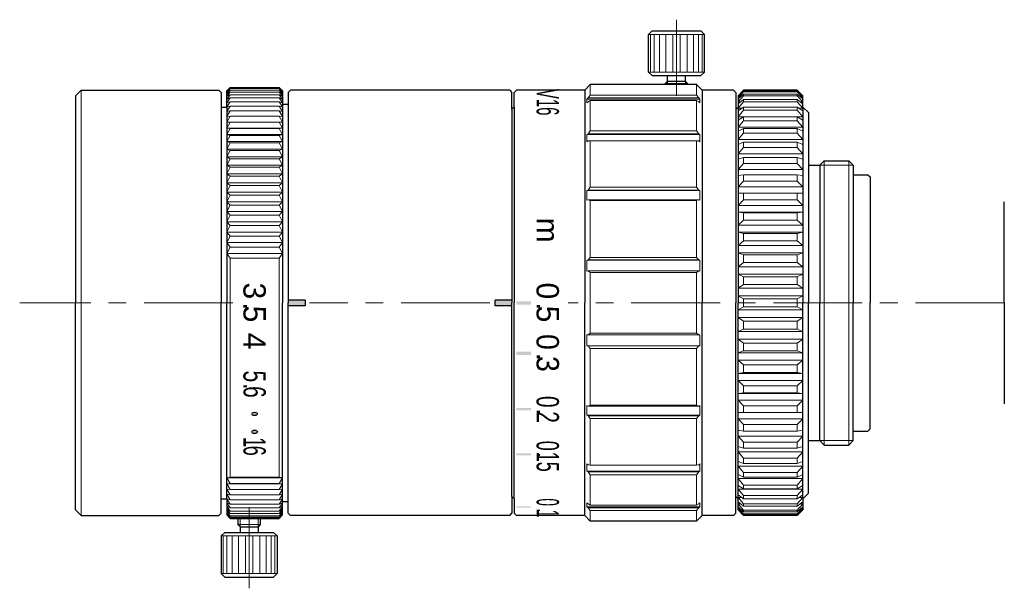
# Model space of a CAD drawing. Header units: millimetres. Extents: x -44 to 44, y 274.5 to 325.3.
import ezdxf
from ezdxf.enums import TextEntityAlignment as Align

# ---------------------------------------------------------------- set-up
doc = ezdxf.new("R2010")
doc.units = ezdxf.units.MM
doc.header["$LTSCALE"] = 0.25
doc.linetypes.add('CENTER', pattern=[50.8, 31.75, -6.35, 6.35, -6.35])
for name, color, linetype, lineweight in [('01_中心線', 1, 'CENTER', 20), ('03_寸法・文字', 50, 'Continuous', 20), ('iris＆image_circle', 7, 'Continuous', 30), ('画層1', 7, 'Continuous', 30)]:
    doc.layers.add(name, color=color, linetype=linetype, lineweight=lineweight)
doc.styles.add('VS Standard', font='txt', dxfattribs={"height": 3})

msp = doc.modelspace()

# ---------------------------------------------------------------- hatches: boundary and pattern name
at = {"layer": '03_寸法・文字'}
h = msp.add_hatch(color=256, dxfattribs=at)
h.dxf.hatch_style = 1
h.paths.add_polyline_path([(-18.5, 299.75), (-18.5, 300.25), (-20, 300.25), (-20, 299.75)])
h = msp.add_hatch(color=256, dxfattribs=at)
h.dxf.hatch_style = 1
h.paths.add_polyline_path([(0, 299.75), (0, 300.25), (-1.5, 300.25), (-1.5, 299.75)])
h = msp.add_hatch(color=256, dxfattribs=at)
h.dxf.hatch_style = 1
h.paths.add_polyline_path([(1.7, 299.85), (1.7, 300.15), (0.4, 300.15), (0.4, 299.85)])
h = msp.add_hatch(color=256, dxfattribs=at)
h.dxf.hatch_style = 1
h.paths.add_polyline_path([(1.7, 295.337), (1.7, 295.637), (0.4, 295.637), (0.4, 295.337)])
h = msp.add_hatch(color=256, dxfattribs=at)
h.dxf.hatch_style = 1
h.paths.add_polyline_path([(1.7, 290.39), (1.7, 290.595), (0.4, 290.595), (0.4, 290.39)])
h = msp.add_hatch(color=256, dxfattribs=at)
h.dxf.hatch_style = 1
h.paths.add_polyline_path([(1.7, 286.384), (1.7, 286.568), (0.4, 286.568), (0.4, 286.384)])
h = msp.add_hatch(color=256, dxfattribs=at)
h.dxf.hatch_style = 1
h.paths.add_polyline_path([(1.7, 281.715), (1.7, 281.809), (0.4, 281.809), (0.4, 281.715)])
at = {"layer": '画層1'}
h = msp.add_hatch(color=256, dxfattribs=at)
h.dxf.hatch_style = 1
edge = h.paths.add_edge_path()
edge.add_ellipse((-23.004, 290.077), major_axis=(-0.252, 0), ratio=0.599996, start_angle=0, end_angle=360)
edge = h.paths.add_edge_path()
edge.add_ellipse((-23.004, 288.475), major_axis=(-0.252, 0), ratio=0.599996, start_angle=0, end_angle=360)

# ---------------------------------------------------------------- linework, layer by layer
at = {"layer": '01_中心線'}
for p, q in [((14.7, 325.3), (14.7, 318.5)), ((-24.945, 300), (-44, 300)), ((-1.975, 300), (-18.093, 300)), ((44, 300), (5.02, 300)), ((43.5, 300), (43.5, 300)), ((43.5, 300), (43.5, 300)), ((43.5, 300), (43.5, 300)), ((43.5, 300), (43.5, 300)), ((43.5, 300), (43.5, 300)), ((-23.5, 274.5), (-23.5, 281.75))]:
    msp.add_line(p, q, dxfattribs=at)
at = {"layer": 'iris＆image_circle'}
for q in [(44, 309.031), (44, 290.969)]:
    msp.add_line((44, 300), q, dxfattribs=at)
at = {"layer": '画層1'}
for p, q in [((12.525, 324.3), (12.2, 323.975)), ((12.2, 320.625), (12.2, 323.975)), ((12.525, 324.3), (16.875, 324.3)), ((16.875, 324.3), (17.2, 323.975)), ((17.2, 320.625), (17.2, 323.975)), ((12.525, 320.3), (12.2, 320.625)), ((16.875, 320.3), (17.2, 320.625)), ((6.5, 319), (7, 319.5)), ((16.5, 319.5), (7, 319.5)), ((12.525, 320.3), (16.875, 320.3)), ((13.9, 319.8), (13.7, 319.6)), ((13.7, 319.5), (13.7, 319.6)), ((13.9, 319.8), (13.9, 320.3)), ((13.9, 319.8), (15.5, 319.8)), ((15.5, 319.8), (15.5, 320.3)), ((15.7, 319.6), (15.5, 319.8)), ((15.7, 319.5), (15.7, 319.6)), ((17, 319), (16.5, 319.5)), ((-39, 318.5), (-38.5, 319)), ((-38.5, 319), (-26.2, 319)), ((-26.2, 319), (-26, 318.8)), ((-26, 318.8), (-26, 317.5)), ((-25.5, 318.95), (-25.2, 319.25)), ((-25.5, 317.5), (-25.5, 318.95)), ((-25.2, 319.25), (-20.8, 319.25)), ((-20.8, 319.25), (-20.5, 318.95)), ((-20.5, 318.95), (-20.5, 317.75)), ((-19.8, 319), (-20, 318.8)), ((-20, 318.8), (-20, 317.75)), ((-0.2, 319), (-19.8, 319)), ((-0.2, 319), (0, 318.8)), ((0, 317.3), (0, 318.8)), ((0.2, 318.8), (0.4, 319)), ((0.2, 317.5), (0.2, 318.8)), ((6.5, 319), (0.4, 319)), ((6.5, 319), (6.5, 300)), ((19.8, 319), (17, 319)), ((17, 319), (17, 300)), ((19.8, 319), (20, 318.8)), ((20, 318.8), (20, 317.3)), ((20.2, 318.5), (20.7, 319)), ((25.5, 319), (20.7, 319)), ((26, 318.5), (25.5, 319)), ((-39, 318.5), (-39, 300)), ((-20.5, 317.75), (-20, 317.75)), ((-20.5, 317.75), (-20.5, 300)), ((-20, 317.75), (-20, 300)), ((20.2, 318.5), (20.2, 317.5)), ((26, 317.5), (26, 318.5)), ((-26, 317.5), (-25.5, 317.5)), ((-26, 317.5), (-26, 300)), ((-25.5, 317.5), (-25.5, 300)), ((0.2, 317.5), (0, 317.3)), ((0, 317.3), (0, 300)), ((0.2, 317.5), (0.2, 300)), ((20, 317.3), (20.2, 317.5)), ((20, 317.3), (20, 300)), ((20.2, 317.5), (20.2, 317.5)), ((20.2, 317.5), (20.2, 300)), ((26.5, 317), (26, 317.5)), ((26, 317.5), (26, 300)), ((26.5, 317), (26.5, 312.303)), ((27.5, 312.303), (27.897, 312.7)), ((27.897, 312.7), (30.103, 312.7)), ((30.5, 312.303), (30.103, 312.7)), ((26.5, 312.303), (27.5, 312.303)), ((26.5, 312.303), (26.5, 300)), ((27.5, 312.303), (27.5, 300)), ((30.5, 312.303), (30.5, 311.45)), ((30.5, 311.45), (30.5, 300)), ((30.5, 311.45), (31.8, 311.45)), ((31.8, 311.45), (32, 311.25)), ((32, 311.25), (32, 300)), ((-18.5, 300.25), (-20, 300.25)), ((-18.5, 300.25), (-18.5, 299.75)), ((-1.5, 299.75), (-1.5, 300.25)), ((0, 300.25), (-1.5, 300.25)), ((-39, 281.5), (-39, 300)), ((-26, 282.5), (-26, 300)), ((-25.5, 282.5), (-25.5, 300)), ((-20.5, 282.25), (-20.5, 300)), ((-20, 282.25), (-20, 300)), ((-18.5, 299.75), (-20, 299.75)), ((0, 299.75), (-1.5, 299.75)), ((0, 282.7), (0, 300)), ((0.2, 282.5), (0.2, 300)), ((6.5, 281), (6.5, 300)), ((17, 281), (17, 300)), ((20, 282.7), (20, 300)), ((20.2, 282.5), (20.2, 300)), ((26, 282.5), (26, 300)), ((26.5, 287.697), (26.5, 300)), ((27.5, 287.697), (27.5, 300)), ((30.5, 288.55), (30.5, 300)), ((32, 288.75), (32, 300)), ((31.8, 288.55), (32, 288.75)), ((30.5, 287.697), (30.5, 288.55)), ((30.5, 288.55), (31.8, 288.55)), ((26.5, 283), (26.5, 287.697)), ((26.5, 287.697), (27.5, 287.697)), ((27.5, 287.697), (27.897, 287.3)), ((27.897, 287.3), (30.103, 287.3)), ((30.5, 287.697), (30.103, 287.3)), ((-26, 281.2), (-26, 282.5)), ((-26, 282.5), (-25.5, 282.5)), ((-25.5, 282.5), (-25.5, 281.05)), ((0.2, 282.5), (0, 282.7)), ((0, 282.7), (0, 281.2)), ((0.2, 282.5), (0.2, 281.2)), ((20, 282.7), (20.2, 282.5)), ((20, 281.2), (20, 282.7)), ((20.2, 281.5), (20.2, 282.5)), ((20.2, 282.5), (20.2, 282.5)), ((26.5, 283), (26, 282.5)), ((26, 282.5), (26, 281.5)), ((-20.5, 281.05), (-20.5, 282.25)), ((-20.5, 282.25), (-20, 282.25)), ((-20, 281.2), (-20, 282.25)), ((-39, 281.5), (-38.5, 281)), ((-38.5, 281), (-26.2, 281)), ((-26.2, 281), (-26, 281.2)), ((-25.5, 281.05), (-25.2, 280.75)), ((-25.2, 280.75), (-20.8, 280.75)), ((-24.5, 280.75), (-24.5, 280.2)), ((-22.5, 280.75), (-22.5, 280.2)), ((-20.8, 280.75), (-20.5, 281.05)), ((-19.8, 281), (-20, 281.2)), ((-0.2, 281), (-19.8, 281)), ((-0.2, 281), (0, 281.2)), ((0.2, 281.2), (0.4, 281)), ((6.5, 281), (0.4, 281)), ((6.5, 281), (7, 280.5)), ((17, 281), (16.5, 280.5)), ((19.8, 281), (17, 281)), ((19.8, 281), (20, 281.2)), ((20.2, 281.5), (20.7, 281)), ((25.5, 281), (20.7, 281)), ((26, 281.5), (25.5, 281)), ((-24.3, 280), (-24.5, 280.2)), ((-24.3, 280), (-24.3, 279.5)), ((-24.3, 280), (-22.7, 280)), ((-22.5, 280.2), (-22.7, 280)), ((-22.7, 280), (-22.7, 279.5)), ((16.5, 280.5), (7, 280.5)), ((-25.675, 279.5), (-26, 279.175)), ((-26, 279.175), (-26, 275.825)), ((-25.675, 279.5), (-21.325, 279.5)), ((-21.325, 279.5), (-21, 279.175)), ((-21, 279.175), (-21, 275.825)), ((-25.675, 275.5), (-26, 275.825)), ((-25.675, 275.5), (-21.325, 275.5)), ((-21.325, 275.5), (-21, 275.825))]:
    msp.add_line(p, q, dxfattribs=at)
at = {"layer": '画層1', "lineweight": 9}
for p, q in [((12.2, 323.975), (17.2, 323.975)), ((12.39, 323.975), (12.39, 320.625)), ((12.717, 323.975), (12.717, 320.625)), ((13.178, 323.975), (13.178, 320.625)), ((13.743, 323.975), (13.743, 320.625)), ((14.374, 323.975), (14.374, 320.625)), ((15.026, 323.975), (15.026, 320.625)), ((15.657, 323.975), (15.657, 320.625)), ((16.222, 323.975), (16.222, 320.625)), ((16.683, 323.975), (16.683, 320.625)), ((17.01, 323.975), (17.01, 320.625)), ((12.2, 320.625), (17.2, 320.625)), ((7, 318.548), (7, 319.5)), ((13.7, 319.6), (15.7, 319.6)), ((16.5, 318.548), (16.5, 319.5)), ((-25.5, 318.944), (-25.2, 319.25)), ((-25.5, 318.892), (-25.2, 319.224)), ((-25.2, 319.224), (-25.5, 318.944)), ((-25.5, 318.788), (-25.2, 319.145)), ((-25.2, 319.145), (-25.5, 318.892)), ((-25.5, 318.633), (-25.2, 319.013)), ((-25.2, 319.013), (-25.5, 318.788)), ((-25.5, 318.426), (-25.2, 318.829)), ((-25.2, 318.829), (-25.5, 318.633)), ((-25.5, 318.17), (-25.2, 318.594)), ((-25.2, 318.594), (-25.5, 318.426)), ((-20.8, 319.224), (-25.2, 319.224)), ((-20.8, 319.145), (-25.2, 319.145)), ((-20.8, 319.013), (-25.2, 319.013)), ((-20.8, 318.829), (-25.2, 318.829)), ((-20.8, 318.594), (-25.2, 318.594)), ((-20.5, 318.944), (-20.8, 319.25)), ((-20.5, 318.892), (-20.8, 319.224)), ((-20.8, 319.224), (-20.5, 318.944)), ((-20.5, 318.788), (-20.8, 319.145)), ((-20.8, 319.145), (-20.5, 318.892)), ((-20.5, 318.633), (-20.8, 319.013)), ((-20.8, 319.013), (-20.5, 318.788)), ((-20.5, 318.426), (-20.8, 318.829)), ((-20.8, 318.829), (-20.5, 318.633)), ((-20.5, 318.17), (-20.8, 318.594)), ((-20.8, 318.594), (-20.5, 318.426)), ((20.7, 318.93), (20.2, 318.454)), ((20.7, 318.856), (20.2, 318.322)), ((20.7, 318.655), (20.2, 318.216)), ((20.7, 318.93), (20.7, 318.856)), ((20.7, 318.93), (25.5, 318.93)), ((20.7, 318.856), (25.5, 318.856)), ((20.7, 318.655), (20.7, 318.508)), ((20.7, 318.655), (25.5, 318.655)), ((25.5, 318.93), (25.5, 318.856)), ((25.5, 318.93), (26, 318.454)), ((25.5, 318.856), (26, 318.322)), ((25.5, 318.655), (25.5, 318.508)), ((25.5, 318.655), (26, 318.216)), ((-25.5, 317.863), (-25.2, 318.308)), ((-25.2, 318.308), (-25.5, 318.17)), ((-25.5, 317.508), (-25.2, 317.971)), ((-25.2, 317.971), (-25.5, 317.863)), ((-20.8, 318.308), (-25.2, 318.308)), ((-20.8, 317.971), (-25.2, 317.971)), ((-20.5, 317.863), (-20.8, 318.308)), ((-20.8, 318.308), (-20.5, 318.17)), ((-20.5, 317.508), (-20.8, 317.971)), ((-20.8, 317.971), (-20.5, 317.863)), ((6.8, 318.307), (6.7, 318.213)), ((16.8, 318.213), (6.7, 318.213)), ((6.7, 317.871), (6.7, 318.213)), ((6.8, 317.965), (6.7, 317.871)), ((7, 318.548), (6.8, 318.307)), ((16.7, 318.307), (6.8, 318.307)), ((7, 318.077), (6.8, 317.965)), ((16.5, 318.548), (7, 318.548)), ((16.5, 318.077), (7, 318.077)), ((7, 315.371), (7, 318.077)), ((16.5, 318.548), (16.7, 318.307)), ((16.5, 315.371), (16.5, 318.077)), ((16.5, 318.077), (16.7, 317.965)), ((16.7, 318.307), (16.8, 318.213)), ((16.7, 317.965), (16.8, 317.871)), ((16.8, 317.871), (16.8, 318.213)), ((20.7, 318.508), (20.2, 317.955)), ((20.2, 318.322), (20.321, 318.322)), ((20.7, 318.176), (20.2, 317.779)), ((20.7, 317.958), (20.2, 317.39)), ((20.2, 317.955), (20.421, 317.955)), ((20.7, 318.508), (25.5, 318.508)), ((20.7, 318.176), (20.7, 317.958)), ((20.7, 318.176), (25.5, 318.176)), ((20.7, 317.958), (25.5, 317.958)), ((25.5, 318.508), (26, 317.955)), ((25.5, 318.176), (25.5, 317.958)), ((25.5, 318.176), (26, 317.779)), ((25.5, 317.958), (26, 317.39)), ((26, 317.955), (25.779, 317.955)), ((26, 318.322), (25.879, 318.322)), ((-25.5, 317.104), (-25.2, 317.586)), ((-25.2, 317.586), (-25.5, 317.508)), ((-25.5, 316.654), (-25.2, 317.152)), ((-25.2, 317.152), (-25.5, 317.104)), ((-20.8, 317.586), (-25.2, 317.586)), ((-20.8, 317.152), (-25.2, 317.152)), ((-20.5, 317.104), (-20.8, 317.586)), ((-20.8, 317.586), (-20.5, 317.508)), ((-20.5, 316.654), (-20.8, 317.152)), ((-20.8, 317.152), (-20.5, 317.104)), ((20.7, 317.498), (20.2, 317.147)), ((20.2, 317.39), (20.546, 317.39)), ((20.7, 317.211), (20.2, 316.635)), ((20.7, 317.498), (20.7, 317.211)), ((20.7, 317.498), (25.5, 317.498)), ((20.7, 317.211), (25.5, 317.211)), ((25.5, 317.498), (25.5, 317.211)), ((25.5, 317.498), (26, 317.147)), ((25.5, 317.211), (26, 316.635)), ((26, 317.39), (25.654, 317.39)), ((-25.5, 316.158), (-25.2, 316.671)), ((-25.2, 316.671), (-25.5, 316.654)), ((-20.5, 316.158), (-25.5, 316.158)), ((-25.2, 316.144), (-25.5, 316.158)), ((-25.5, 315.617), (-25.2, 316.144)), ((-20.8, 316.671), (-25.2, 316.671)), ((-20.8, 316.144), (-25.2, 316.144)), ((-20.5, 316.158), (-20.8, 316.671)), ((-20.8, 316.671), (-20.5, 316.654)), ((-20.8, 316.144), (-20.5, 316.158)), ((-20.5, 315.617), (-20.8, 316.144)), ((26, 316.635), (20.2, 316.635)), ((20.7, 316.628), (20.2, 316.327)), ((20.7, 316.275), (20.2, 315.698)), ((20.7, 316.628), (25.5, 316.628)), ((20.7, 316.628), (20.7, 316.275)), ((20.7, 316.275), (25.5, 316.275)), ((25.5, 316.628), (25.5, 316.275)), ((25.5, 316.628), (26, 316.327)), ((25.5, 316.275), (26, 315.698)), ((-20.5, 315.617), (-25.5, 315.617)), ((-25.2, 315.574), (-25.5, 315.617)), ((-25.5, 315.034), (-25.2, 315.574)), ((-20.8, 315.574), (-25.2, 315.574)), ((-20.8, 315.574), (-20.5, 315.617)), ((-20.5, 315.034), (-20.8, 315.574)), ((6.8, 315.106), (6.7, 315.029)), ((7, 315.371), (6.8, 315.106)), ((16.7, 315.106), (6.8, 315.106)), ((16.5, 315.371), (7, 315.371)), ((16.5, 315.371), (16.7, 315.106)), ((16.7, 315.106), (16.8, 315.029)), ((26, 315.698), (20.2, 315.698)), ((20.7, 315.576), (20.2, 315.328)), ((20.7, 315.161), (20.2, 314.589)), ((20.7, 315.576), (25.5, 315.576)), ((20.7, 315.576), (20.7, 315.161)), ((20.7, 315.161), (25.5, 315.161)), ((25.5, 315.576), (25.5, 315.161)), ((25.5, 315.576), (26, 315.328)), ((25.5, 315.161), (26, 314.589)), ((-20.5, 315.034), (-25.5, 315.034)), ((-25.2, 314.96), (-25.5, 315.034)), ((-25.5, 314.41), (-25.2, 314.96)), ((-20.5, 314.41), (-25.5, 314.41)), ((-25.2, 314.306), (-25.5, 314.41)), ((-25.5, 313.746), (-25.2, 314.306)), ((-20.8, 314.96), (-25.2, 314.96)), ((-20.8, 314.306), (-25.2, 314.306)), ((-20.8, 314.96), (-20.5, 315.034)), ((-20.5, 314.41), (-20.8, 314.96)), ((-20.8, 314.306), (-20.5, 314.41)), ((-20.5, 313.746), (-20.8, 314.306)), ((16.8, 315.029), (6.7, 315.029)), ((6.7, 314.387), (6.7, 315.029)), ((6.8, 314.463), (6.7, 314.387)), ((7, 314.486), (6.8, 314.463)), ((16.5, 314.486), (7, 314.486)), ((7, 310.34), (7, 314.486)), ((16.5, 310.34), (16.5, 314.486)), ((16.5, 314.486), (16.7, 314.463)), ((16.7, 314.463), (16.8, 314.387)), ((16.8, 314.387), (16.8, 315.029)), ((26, 314.589), (20.2, 314.589)), ((20.7, 314.354), (20.2, 314.161)), ((20.7, 314.354), (25.5, 314.354)), ((20.7, 314.354), (20.7, 313.881)), ((25.5, 314.354), (25.5, 313.881)), ((25.5, 314.354), (26, 314.161)), ((-20.5, 313.746), (-25.5, 313.746)), ((-25.2, 313.612), (-25.5, 313.746)), ((-25.5, 313.044), (-25.2, 313.612)), ((-20.8, 313.612), (-25.2, 313.612)), ((-20.8, 313.612), (-20.5, 313.746)), ((-20.5, 313.044), (-20.8, 313.612)), ((20.7, 313.881), (20.2, 313.319)), ((26, 313.319), (20.2, 313.319)), ((20.7, 313.881), (25.5, 313.881)), ((25.5, 313.881), (26, 313.319)), ((-20.5, 313.044), (-25.5, 313.044)), ((-25.2, 312.881), (-25.5, 313.044)), ((-25.5, 312.307), (-25.2, 312.881)), ((-20.8, 312.881), (-25.2, 312.881)), ((-20.8, 312.881), (-20.5, 313.044)), ((-20.5, 312.307), (-20.8, 312.881)), ((20.7, 312.974), (20.2, 312.839)), ((20.7, 312.449), (20.2, 311.904)), ((20.7, 312.974), (25.5, 312.974)), ((20.7, 312.974), (20.7, 312.449)), ((20.7, 312.449), (25.5, 312.449)), ((25.5, 312.974), (25.5, 312.449)), ((25.5, 312.974), (26, 312.839)), ((25.5, 312.449), (26, 311.904)), ((27.897, 312.7), (27.897, 300)), ((30.103, 312.7), (30.103, 300)), ((-20.5, 312.307), (-25.5, 312.307)), ((-25.2, 312.115), (-25.5, 312.307)), ((-25.5, 311.536), (-25.2, 312.115)), ((-20.5, 311.536), (-25.5, 311.536)), ((-25.2, 311.315), (-25.5, 311.536)), ((-20.8, 312.115), (-25.2, 312.115)), ((-20.8, 312.115), (-20.5, 312.307)), ((-20.5, 311.536), (-20.8, 312.115)), ((-20.8, 311.315), (-20.5, 311.536)), ((26, 311.904), (20.2, 311.904)), ((27.5, 312.303), (30.5, 312.303)), ((-25.5, 310.733), (-25.2, 311.315)), ((-20.5, 310.733), (-25.5, 310.733)), ((-25.2, 310.484), (-25.5, 310.733)), ((-20.8, 311.315), (-25.2, 311.315)), ((-20.5, 310.733), (-20.8, 311.315)), ((-20.8, 310.484), (-20.5, 310.733)), ((20.7, 311.452), (20.2, 311.377)), ((20.7, 310.88), (20.2, 310.359)), ((20.7, 311.452), (25.5, 311.452)), ((20.7, 311.452), (20.7, 310.88)), ((20.7, 310.88), (25.5, 310.88)), ((25.5, 311.452), (25.5, 310.88)), ((25.5, 311.452), (26, 311.377)), ((25.5, 310.88), (26, 310.359)), ((-25.5, 309.901), (-25.2, 310.484)), ((-20.5, 309.901), (-25.5, 309.901)), ((-25.2, 309.625), (-25.5, 309.901)), ((-20.8, 310.484), (-25.2, 310.484)), ((-20.5, 309.901), (-20.8, 310.484)), ((-20.8, 309.625), (-20.5, 309.901)), ((6.8, 310.083), (6.7, 310.033)), ((16.8, 310.033), (6.7, 310.033)), ((6.7, 309.167), (6.7, 310.033)), ((7, 310.34), (6.8, 310.083)), ((16.7, 310.083), (6.8, 310.083)), ((16.5, 310.34), (7, 310.34)), ((16.5, 310.34), (16.7, 310.083)), ((16.7, 310.083), (16.8, 310.033)), ((16.8, 309.167), (16.8, 310.033)), ((26, 310.359), (20.2, 310.359)), ((20.7, 309.804), (20.2, 309.789)), ((20.7, 309.804), (25.5, 309.804)), ((20.7, 309.804), (20.7, 309.192)), ((25.5, 309.804), (25.5, 309.192)), ((25.5, 309.804), (26, 309.789)), ((-25.5, 309.042), (-25.2, 309.625)), ((-20.5, 309.042), (-25.5, 309.042)), ((-25.2, 308.74), (-25.5, 309.042)), ((-20.8, 309.625), (-25.2, 309.625)), ((-20.5, 309.042), (-20.8, 309.625)), ((-20.8, 308.74), (-20.5, 309.042)), ((6.8, 309.217), (6.7, 309.167)), ((16.7, 309.217), (6.8, 309.217)), ((7, 309.148), (6.8, 309.217)), ((16.5, 309.148), (7, 309.148)), ((7, 304.061), (7, 309.148)), ((16.5, 309.148), (16.7, 309.217)), ((16.5, 304.061), (16.5, 309.148)), ((16.7, 309.217), (16.8, 309.167)), ((20.7, 309.192), (20.2, 308.7)), ((20.7, 309.192), (25.5, 309.192)), ((25.5, 309.192), (26, 308.7)), ((-25.5, 308.158), (-25.2, 308.74)), ((-20.5, 308.158), (-25.5, 308.158)), ((-25.2, 307.83), (-25.5, 308.158)), ((-20.8, 308.74), (-25.2, 308.74)), ((-20.5, 308.158), (-20.8, 308.74)), ((-20.8, 307.83), (-20.5, 308.158)), ((26, 308.7), (20.2, 308.7)), ((26, 308.095), (20.2, 308.095)), ((20.7, 308.049), (20.2, 308.095)), ((20.7, 308.049), (25.5, 308.049)), ((20.7, 308.049), (20.7, 307.404)), ((25.5, 308.049), (26, 308.095)), ((25.5, 308.049), (25.5, 307.404)), ((-25.5, 307.253), (-25.2, 307.83)), ((-20.5, 307.253), (-25.5, 307.253)), ((-25.2, 306.899), (-25.5, 307.253)), ((-20.8, 307.83), (-25.2, 307.83)), ((-20.5, 307.253), (-20.8, 307.83)), ((-20.8, 306.899), (-20.5, 307.253)), ((20.7, 307.404), (20.2, 306.946)), ((20.7, 307.404), (25.5, 307.404)), ((25.5, 307.404), (26, 306.946)), ((-25.5, 306.326), (-25.2, 306.899)), ((-20.5, 306.326), (-25.5, 306.326)), ((-25.2, 305.949), (-25.5, 306.326)), ((-20.8, 306.899), (-25.2, 306.899)), ((-20.5, 306.326), (-20.8, 306.899)), ((-20.8, 305.949), (-20.5, 306.326)), ((26, 306.946), (20.2, 306.946)), ((26, 306.312), (20.2, 306.312)), ((20.7, 306.206), (20.2, 306.312)), ((25.5, 306.206), (26, 306.312)), ((-25.5, 305.382), (-25.2, 305.949)), ((-20.5, 305.382), (-25.5, 305.382)), ((-25.2, 304.983), (-25.5, 305.382)), ((-20.8, 305.949), (-25.2, 305.949)), ((-20.5, 305.382), (-20.8, 305.949)), ((-20.8, 304.983), (-20.5, 305.382)), ((20.7, 305.534), (20.2, 305.115)), ((20.7, 306.206), (25.5, 306.206)), ((20.7, 306.206), (20.7, 305.534)), ((20.7, 305.534), (25.5, 305.534)), ((25.5, 306.206), (25.5, 305.534)), ((25.5, 305.534), (26, 305.115)), ((-25.5, 304.424), (-25.2, 304.983)), ((-20.8, 304.983), (-25.2, 304.983)), ((-20.5, 304.424), (-20.8, 304.983)), ((26, 305.115), (20.2, 305.115)), ((-20.5, 304.424), (-25.5, 304.424)), ((-25.2, 304.003), (-25.5, 304.424)), ((-20.8, 304.003), (-25.2, 304.003)), ((-25.2, 304.003), (-25.2, 284.426)), ((-20.8, 304.003), (-20.5, 304.424)), ((-20.8, 304.003), (-20.8, 284.426)), ((6.8, 303.844), (6.7, 303.826)), ((16.8, 303.826), (6.7, 303.826)), ((6.7, 302.842), (6.7, 303.826)), ((7, 304.061), (6.8, 303.844)), ((16.7, 303.844), (6.8, 303.844)), ((16.5, 304.061), (7, 304.061)), ((16.5, 304.061), (16.7, 303.844)), ((16.7, 303.844), (16.8, 303.826)), ((16.8, 302.842), (16.8, 303.826)), ((26, 304.459), (20.2, 304.459)), ((20.7, 304.295), (20.2, 304.459)), ((20.7, 303.604), (20.2, 303.229)), ((20.7, 304.295), (25.5, 304.295)), ((20.7, 304.295), (20.7, 303.604)), ((20.7, 303.604), (25.5, 303.604)), ((25.5, 304.295), (26, 304.459)), ((25.5, 304.295), (25.5, 303.604)), ((25.5, 303.604), (26, 303.229)), ((6.8, 302.859), (6.7, 302.842)), ((16.7, 302.859), (6.8, 302.859)), ((7, 302.707), (6.8, 302.859)), ((16.5, 302.707), (16.7, 302.859)), ((16.7, 302.859), (16.8, 302.842)), ((26, 303.229), (20.2, 303.229)), ((16.5, 302.707), (7, 302.707)), ((7, 300), (7, 302.707)), ((16.5, 300), (16.5, 302.707)), ((26, 302.558), (20.2, 302.558)), ((20.7, 302.337), (20.2, 302.558)), ((20.7, 302.337), (25.5, 302.337)), ((20.7, 302.337), (20.7, 301.634)), ((25.5, 302.337), (26, 302.558)), ((25.5, 302.337), (25.5, 301.634)), ((20.7, 301.634), (20.2, 301.307)), ((26, 301.307), (20.2, 301.307)), ((20.7, 301.634), (25.5, 301.634)), ((25.5, 301.634), (26, 301.307)), ((26, 300.629), (20.2, 300.629)), ((20.7, 300.353), (20.2, 300.629)), ((20.7, 300.353), (25.5, 300.353)), ((20.7, 300.353), (20.7, 300)), ((25.5, 300.353), (26, 300.629)), ((25.5, 300.353), (25.5, 300)), ((7, 300), (7, 297.293)), ((16.5, 300), (16.5, 297.293)), ((20.7, 299.647), (20.2, 299.371)), ((26, 299.371), (20.2, 299.371)), ((20.7, 299.647), (20.7, 300)), ((20.7, 299.647), (25.5, 299.647)), ((25.5, 299.647), (25.5, 300)), ((25.5, 299.647), (26, 299.371)), ((27.897, 287.3), (27.897, 300)), ((30.103, 287.3), (30.103, 300)), ((26, 298.693), (20.2, 298.693)), ((20.7, 298.366), (20.2, 298.693)), ((20.7, 298.366), (25.5, 298.366)), ((20.7, 297.663), (20.7, 298.366)), ((25.5, 298.366), (26, 298.693)), ((25.5, 297.663), (25.5, 298.366)), ((20.7, 297.663), (20.2, 297.442)), ((26, 297.442), (20.2, 297.442)), ((20.7, 297.663), (25.5, 297.663)), ((25.5, 297.663), (26, 297.442)), ((6.7, 297.158), (6.7, 296.174)), ((6.8, 297.141), (6.7, 297.158)), ((7, 297.293), (6.8, 297.141)), ((16.7, 297.141), (6.8, 297.141)), ((16.5, 297.293), (7, 297.293)), ((16.5, 297.293), (16.7, 297.141)), ((16.7, 297.141), (16.8, 297.158)), ((16.8, 297.158), (16.8, 296.174)), ((26, 296.771), (20.2, 296.771)), ((20.7, 296.396), (20.2, 296.771)), ((25.5, 296.396), (26, 296.771)), ((16.8, 296.174), (6.7, 296.174)), ((6.8, 296.156), (6.7, 296.174)), ((16.7, 296.156), (6.8, 296.156)), ((7, 295.939), (6.8, 296.156)), ((16.5, 295.939), (7, 295.939)), ((7, 295.939), (7, 290.852)), ((16.5, 295.939), (16.7, 296.156)), ((16.5, 295.939), (16.5, 290.852)), ((16.7, 296.156), (16.8, 296.174)), ((20.7, 295.705), (20.2, 295.541)), ((20.7, 296.396), (25.5, 296.396)), ((20.7, 295.705), (20.7, 296.396)), ((20.7, 295.705), (25.5, 295.705)), ((25.5, 295.705), (25.5, 296.396)), ((25.5, 295.705), (26, 295.541)), ((26, 295.541), (20.2, 295.541)), ((26, 294.885), (20.2, 294.885)), ((20.7, 294.466), (20.2, 294.885)), ((25.5, 294.466), (26, 294.885)), ((20.7, 294.466), (25.5, 294.466)), ((20.7, 293.794), (20.7, 294.466)), ((25.5, 293.794), (25.5, 294.466)), ((20.7, 293.794), (20.2, 293.688)), ((26, 293.688), (20.2, 293.688)), ((26, 293.054), (20.2, 293.054)), ((20.7, 292.596), (20.2, 293.054)), ((20.7, 293.794), (25.5, 293.794)), ((25.5, 293.794), (26, 293.688)), ((25.5, 292.596), (26, 293.054)), ((20.7, 292.596), (25.5, 292.596)), ((20.7, 291.951), (20.7, 292.596)), ((25.5, 291.951), (25.5, 292.596)), ((20.7, 291.951), (20.2, 291.905)), ((26, 291.905), (20.2, 291.905)), ((26, 291.3), (20.2, 291.3)), ((20.7, 290.808), (20.2, 291.3)), ((20.7, 291.951), (25.5, 291.951)), ((25.5, 291.951), (26, 291.905)), ((25.5, 290.808), (26, 291.3)), ((6.7, 290.833), (6.7, 289.967)), ((6.8, 290.783), (6.7, 290.833)), ((7, 290.852), (6.8, 290.783)), ((16.7, 290.783), (6.8, 290.783)), ((16.5, 290.852), (7, 290.852)), ((16.5, 290.852), (16.7, 290.783)), ((16.7, 290.783), (16.8, 290.833)), ((16.8, 290.833), (16.8, 289.967)), ((20.7, 290.808), (25.5, 290.808)), ((20.7, 290.196), (20.7, 290.808)), ((25.5, 290.196), (25.5, 290.808)), ((16.8, 289.967), (6.7, 289.967)), ((6.8, 289.917), (6.7, 289.967)), ((16.7, 289.917), (6.8, 289.917)), ((7, 289.66), (6.8, 289.917)), ((16.5, 289.66), (7, 289.66)), ((7, 289.66), (7, 285.514)), ((16.5, 289.66), (16.7, 289.917)), ((16.5, 289.66), (16.5, 285.514)), ((16.7, 289.917), (16.8, 289.967)), ((20.7, 290.196), (20.2, 290.211)), ((26, 289.641), (20.2, 289.641)), ((20.7, 289.12), (20.2, 289.641)), ((20.7, 290.196), (25.5, 290.196)), ((25.5, 290.196), (26, 290.211)), ((25.5, 289.12), (26, 289.641)), ((20.7, 289.12), (25.5, 289.12)), ((20.7, 288.548), (20.7, 289.12)), ((25.5, 288.548), (25.5, 289.12)), ((20.7, 288.548), (20.2, 288.623)), ((26, 288.096), (20.2, 288.096)), ((20.7, 287.551), (20.2, 288.096)), ((20.7, 288.548), (25.5, 288.548)), ((25.5, 288.548), (26, 288.623)), ((25.5, 287.551), (26, 288.096)), ((20.7, 287.026), (20.2, 287.161)), ((20.7, 287.551), (25.5, 287.551)), ((20.7, 287.026), (20.7, 287.551)), ((20.7, 287.026), (25.5, 287.026)), ((25.5, 287.026), (25.5, 287.551)), ((25.5, 287.026), (26, 287.161)), ((26, 286.681), (20.2, 286.681)), ((20.7, 286.119), (20.2, 286.681)), ((20.7, 286.119), (25.5, 286.119)), ((20.7, 285.646), (20.7, 286.119)), ((25.5, 286.119), (26, 286.681)), ((25.5, 285.646), (25.5, 286.119)), ((6.7, 285.613), (6.7, 284.971)), ((6.8, 285.537), (6.7, 285.613)), ((7, 285.514), (6.8, 285.537)), ((16.5, 285.514), (7, 285.514)), ((16.5, 285.514), (16.7, 285.537)), ((16.7, 285.537), (16.8, 285.613)), ((16.8, 285.613), (16.8, 284.971)), ((20.7, 285.646), (20.2, 285.839)), ((26, 285.411), (20.2, 285.411)), ((20.7, 284.839), (20.2, 285.411)), ((20.7, 285.646), (25.5, 285.646)), ((25.5, 285.646), (26, 285.839)), ((25.5, 284.839), (26, 285.411)), ((-25.2, 284.426), (-25.5, 284.383)), ((-20.5, 284.383), (-25.5, 284.383)), ((-25.5, 284.383), (-25.2, 283.856)), ((-20.8, 284.426), (-25.2, 284.426)), ((-20.8, 284.426), (-20.5, 284.383)), ((-20.5, 284.383), (-20.8, 283.856)), ((16.8, 284.971), (6.7, 284.971)), ((6.8, 284.894), (6.7, 284.971)), ((16.7, 284.894), (6.8, 284.894)), ((7, 284.629), (6.8, 284.894)), ((16.5, 284.629), (7, 284.629)), ((7, 284.629), (7, 281.923)), ((16.5, 284.629), (16.7, 284.894)), ((16.5, 284.629), (16.5, 281.923)), ((16.7, 284.894), (16.8, 284.971)), ((20.7, 284.424), (20.2, 284.672)), ((26, 284.302), (20.2, 284.302)), ((20.7, 283.725), (20.2, 284.302)), ((20.7, 284.839), (25.5, 284.839)), ((20.7, 284.424), (20.7, 284.839)), ((20.7, 284.424), (25.5, 284.424)), ((25.5, 284.424), (25.5, 284.839)), ((25.5, 284.424), (26, 284.672)), ((25.5, 283.725), (26, 284.302)), ((-25.2, 283.856), (-25.5, 283.842)), ((-20.5, 283.842), (-25.5, 283.842)), ((-25.5, 283.842), (-25.2, 283.329)), ((-20.8, 283.856), (-25.2, 283.856)), ((-20.8, 283.856), (-20.5, 283.842)), ((-20.5, 283.842), (-20.8, 283.329)), ((20.7, 283.372), (20.2, 283.673)), ((26, 283.365), (20.2, 283.365)), ((20.7, 282.789), (20.2, 283.365)), ((20.7, 283.725), (25.5, 283.725)), ((20.7, 283.372), (20.7, 283.725)), ((20.7, 283.372), (25.5, 283.372)), ((25.5, 283.372), (25.5, 283.725)), ((25.5, 283.372), (26, 283.673)), ((25.5, 282.789), (26, 283.365)), ((-25.2, 283.329), (-25.5, 283.346)), ((-25.5, 283.346), (-25.2, 282.848)), ((-25.2, 282.848), (-25.5, 282.896)), ((-25.5, 282.896), (-25.2, 282.414)), ((-25.2, 282.414), (-25.5, 282.492)), ((-25.5, 282.492), (-25.2, 282.029)), ((-20.8, 283.329), (-25.2, 283.329)), ((-20.8, 282.848), (-25.2, 282.848)), ((-20.8, 283.329), (-20.5, 283.346)), ((-20.5, 283.346), (-20.8, 282.848)), ((-20.8, 282.848), (-20.5, 282.896)), ((-20.5, 282.896), (-20.8, 282.414)), ((-20.8, 282.414), (-20.5, 282.492)), ((-20.5, 282.492), (-20.8, 282.029)), ((20.7, 282.502), (20.2, 282.853)), ((20.2, 282.61), (20.546, 282.61)), ((20.7, 282.042), (20.2, 282.61)), ((20.7, 282.502), (20.7, 282.789)), ((20.7, 282.789), (25.5, 282.789)), ((20.7, 282.502), (25.5, 282.502)), ((25.5, 282.502), (26, 282.853)), ((25.5, 282.502), (25.5, 282.789)), ((25.5, 282.042), (26, 282.61)), ((26, 282.61), (25.654, 282.61)), ((-25.2, 282.029), (-25.5, 282.137)), ((-25.5, 282.137), (-25.2, 281.692)), ((-25.2, 281.692), (-25.5, 281.83)), ((-25.5, 281.83), (-25.2, 281.406)), ((-20.8, 282.414), (-25.2, 282.414)), ((-20.8, 282.029), (-25.2, 282.029)), ((-20.8, 281.692), (-25.2, 281.692)), ((-20.8, 282.029), (-20.5, 282.137)), ((-20.5, 282.137), (-20.8, 281.692)), ((-20.8, 281.692), (-20.5, 281.83)), ((-20.5, 281.83), (-20.8, 281.406)), ((6.7, 282.129), (6.7, 281.787)), ((6.8, 282.035), (6.7, 282.129)), ((16.8, 281.787), (6.7, 281.787)), ((6.8, 281.693), (6.7, 281.787)), ((7, 281.923), (6.8, 282.035)), ((16.7, 281.693), (6.8, 281.693)), ((7, 281.452), (6.8, 281.693)), ((16.5, 281.923), (7, 281.923)), ((16.5, 281.923), (16.7, 282.035)), ((16.5, 281.452), (16.7, 281.693)), ((16.7, 282.035), (16.8, 282.129)), ((16.7, 281.693), (16.8, 281.787)), ((16.8, 282.129), (16.8, 281.787)), ((20.7, 281.824), (20.2, 282.221)), ((20.2, 282.045), (20.421, 282.045)), ((20.7, 281.492), (20.2, 282.045)), ((20.7, 281.345), (20.2, 281.784)), ((20.2, 281.678), (20.321, 281.678)), ((20.7, 281.144), (20.2, 281.678)), ((20.7, 281.824), (20.7, 282.042)), ((20.7, 282.042), (25.5, 282.042)), ((20.7, 281.824), (25.5, 281.824)), ((25.5, 281.824), (26, 282.221)), ((25.5, 281.492), (26, 282.045)), ((25.5, 281.824), (25.5, 282.042)), ((25.5, 281.345), (26, 281.784)), ((25.5, 281.144), (26, 281.678)), ((26, 282.045), (25.779, 282.045)), ((26, 281.678), (25.879, 281.678)), ((-25.2, 281.406), (-25.5, 281.574)), ((-25.5, 281.574), (-25.2, 281.171)), ((-25.2, 281.171), (-25.5, 281.367)), ((-25.5, 281.367), (-25.2, 280.987)), ((-25.2, 280.987), (-25.5, 281.212)), ((-25.5, 281.212), (-25.2, 280.855)), ((-25.2, 280.855), (-25.5, 281.108)), ((-25.5, 281.108), (-25.2, 280.776)), ((-25.2, 280.776), (-25.5, 281.056)), ((-25.5, 281.056), (-25.2, 280.75)), ((-20.8, 281.406), (-25.2, 281.406)), ((-20.8, 281.171), (-25.2, 281.171)), ((-20.8, 280.987), (-25.2, 280.987)), ((-20.8, 280.855), (-25.2, 280.855)), ((-20.8, 280.776), (-25.2, 280.776)), ((-20.8, 281.406), (-20.5, 281.574)), ((-20.5, 281.574), (-20.8, 281.171)), ((-20.8, 281.171), (-20.5, 281.367)), ((-20.5, 281.367), (-20.8, 280.987)), ((-20.8, 280.987), (-20.5, 281.212)), ((-20.5, 281.212), (-20.8, 280.855)), ((-20.8, 280.855), (-20.5, 281.108)), ((-20.5, 281.108), (-20.8, 280.776)), ((-20.8, 280.776), (-20.5, 281.056)), ((-20.5, 281.056), (-20.8, 280.75)), ((16.5, 281.452), (7, 281.452)), ((7, 281.452), (7, 280.5)), ((16.5, 281.452), (16.5, 280.5)), ((20.7, 281.07), (20.2, 281.546)), ((20.7, 281.345), (20.7, 281.492)), ((20.7, 281.492), (25.5, 281.492)), ((20.7, 281.345), (25.5, 281.345)), ((20.7, 281.07), (20.7, 281.144)), ((20.7, 281.144), (25.5, 281.144)), ((20.7, 281.07), (25.5, 281.07)), ((25.5, 281.07), (26, 281.546)), ((25.5, 281.345), (25.5, 281.492)), ((25.5, 281.07), (25.5, 281.144)), ((-24.5, 280.2), (-22.5, 280.2)), ((-26, 279.175), (-21, 279.175)), ((-25.81, 275.825), (-25.81, 279.175)), ((-25.483, 275.825), (-25.483, 279.175)), ((-25.022, 275.825), (-25.022, 279.175)), ((-24.457, 275.825), (-24.457, 279.175)), ((-23.826, 275.825), (-23.826, 279.175)), ((-23.174, 275.825), (-23.174, 279.175)), ((-22.543, 275.825), (-22.543, 279.175)), ((-21.978, 275.825), (-21.978, 279.175)), ((-21.517, 275.825), (-21.517, 279.175)), ((-21.19, 275.825), (-21.19, 279.175)), ((-26, 275.825), (-21, 275.825))]:
    msp.add_line(p, q, dxfattribs=at)
at = {"layer": '画層1', "lineweight": 20}
for p, q in [((13.9, 319.5), (13.9, 319.8)), ((15.5, 319.5), (15.5, 319.8)), ((-38.5, 319), (-38.5, 300)), ((-38.5, 281), (-38.5, 300)), ((27.5, 287.697), (30.5, 287.697)), ((-24.3, 280.75), (-24.3, 280)), ((-22.7, 280.75), (-22.7, 280))]:
    msp.add_line(p, q, dxfattribs=at)
at = {"layer": '画層1'}
for centre in [(-23.004, 290.077), (-23.004, 288.475)]:
    msp.add_ellipse(centre, major_axis=(-0.252, 0), ratio=0.599996, dxfattribs=at)

# ---------------------------------------------------------------- texts
at = {"layer": '03_寸法・文字', "style": 'VS Standard'}
for s, width, p in [('V16', 0.5, (4.2, 317.936)), ('0', 0.95, (4.195, 296.51)), ('.', 0.95, (4.199, 295.178)), ('3', 0.95, (4.199, 294.548)), ('0', 0.7, (4.195, 291.167)), ('.', 0.7, (4.199, 290.284)), ('2', 0.7, (4.199, 289.794)), ('0', 0.6, (4.195, 287.235)), ('.', 0.6, (4.199, 286.409)), ('15', 0.6, (4.2, 285.807)), ('0', 0.45, (4.195, 282.195)), ('.', 0.5, (4.199, 281.458)), ('1', 0.45, (4.199, 281.177))]:
    msp.add_text(s, height=2, rotation=270, dxfattribs=dict(at, width=width)).set_placement(p, align=Align.TOP_CENTER)
for s, p in [('m', (4.2, 306.498)), ('m', (4.2, 306.498)), ('0', (4.195, 301.073)), ('.', (4.199, 299.691)), ('5', (4.199, 299.005))]:
    msp.add_text(s, height=2, rotation=270, dxfattribs=at).set_placement(p, align=Align.TOP_CENTER)
at = {"layer": '03_寸法・文字', "color": 6, "style": 'VS Standard'}
for s, p in [('3', (-22.005, 301.073)), ('.', (-22.001, 299.691)), ('5', (-22.001, 299.005)), ('4', (-22.005, 296.585))]:
    msp.add_text(s, height=2, rotation=270, dxfattribs=at).set_placement(p, align=Align.TOP_CENTER)
for s, width, p in [('5', 0.7, (-22.005, 293.435)), ('.', 0.7, (-22.001, 292.536)), ('6', 0.7, (-22.001, 292.046)), ('1', 0.6, (-22.002, 287.56)), ('6', 0.6, (-22.004, 286.791))]:
    msp.add_text(s, height=2, rotation=270, dxfattribs=dict(at, width=width)).set_placement(p, align=Align.TOP_CENTER)

doc.saveas('drawing.dxf')
